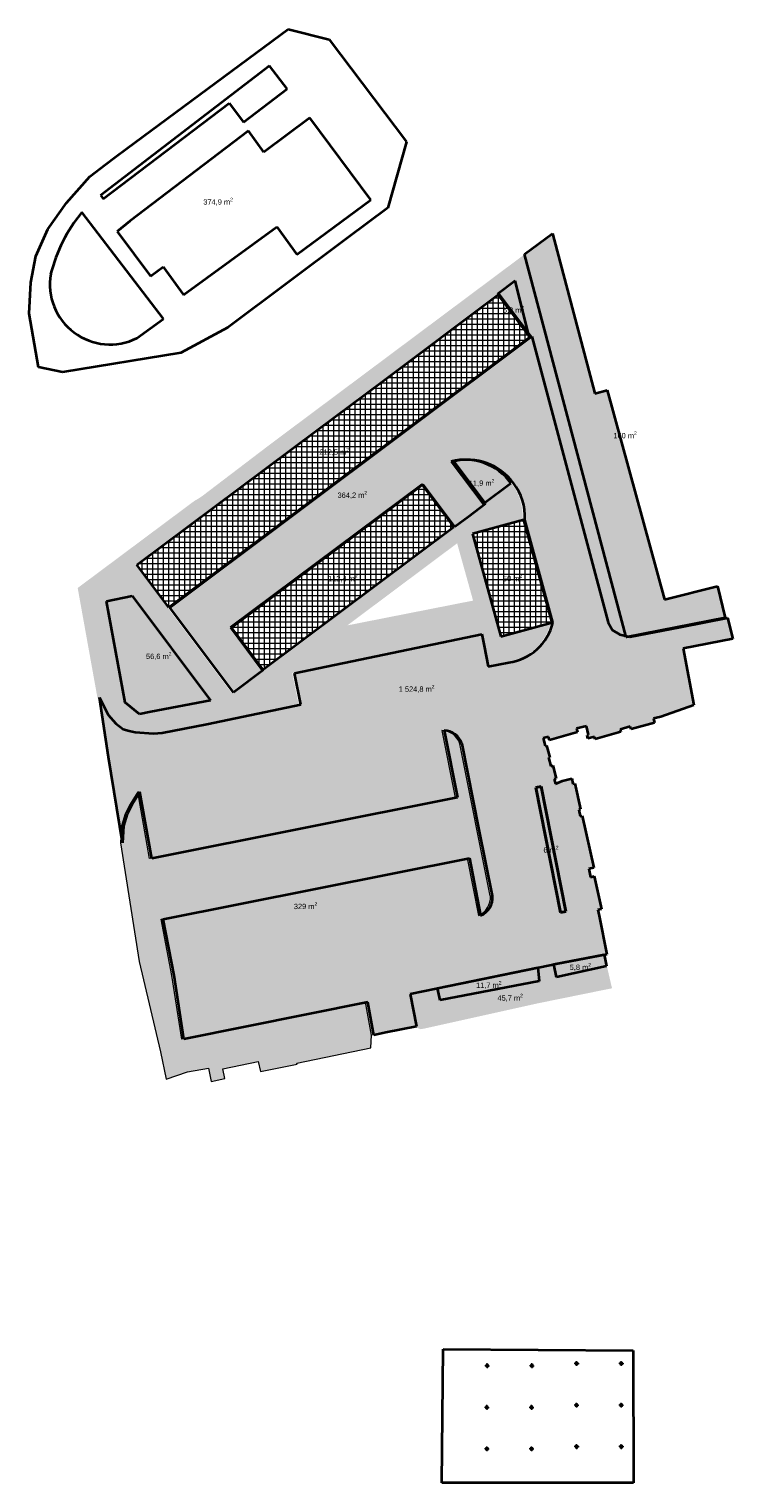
# Model space of a CAD drawing. Header units: metres. Extents: x -320 to 5572509, y -47 to 5960263.
# Tile 10 of 59: x 5571692 to 5571759, y 5960044 to 5960181. Entities that reach past the tile are written whole.
import ezdxf

# ---------------------------------------------------------------- set-up
doc = ezdxf.new("R2010")
doc.units = ezdxf.units.M
doc.header["$MEASUREMENT"] = 0
doc.layers.add('Nowe_430-K Słupy', color=7, linetype='Continuous')
doc.layers.add('Nowe_810-G Ogólne', color=7, linetype='Continuous')
doc.styles.add('GENERATED_STYLE_1', font='arial.ttf')
pattern_1 = [(0, (5572434.6074, 5960128.98037), (0, 0.5), []), (90, (5572434.6074, 5960128.98037), (-0.5, 0), [])]

# ---------------------------------------------------------------- blocks, each defined once
blk = doc.blocks.new('Wypełnienie_6', base_point=(5572434.61, 5960129.98))
at = {"layer": 'Nowe_810-G Ogólne', "linetype": 'Continuous', "lineweight": 18, "true_color": 0x929292}
h = blk.add_hatch(dxfattribs=at)
h.set_pattern_fill('SIATKA_25X25', color=252, style=0, pattern_type=2)
h.set_pattern_definition(pattern_1)
h.paths.add_polyline_path([(5571739.63, 5960151.83), (5571705.62, 5960126.34), (5571702.61, 5960130.36), (5571719.56, 5960143.03), (5571725.69, 5960147.61), (5571736.64, 5960155.82)])
at = {"layer": 'Nowe_810-G Ogólne', "color": 18, "lineweight": 35, "true_color": 0x030303}
for p, q in [((5571725.69, 5960147.61), (5571736.64, 5960155.82)), ((5571736.64, 5960155.82), (5571739.63, 5960151.83)), ((5571739.63, 5960151.83), (5571705.62, 5960126.34)), ((5571719.56, 5960143.03), (5571725.69, 5960147.61)), ((5571702.61, 5960130.36), (5571719.56, 5960143.03)), ((5571705.62, 5960126.34), (5571702.61, 5960130.36))]:
    blk.add_line(p, q, dxfattribs=at)
at = {"layer": 'Nowe_810-G Ogólne', "color": 7, "lineweight": 5, "insert": (5571719.76, 5960140.56), "char_height": 0.5, "attachment_point": 7, "style": 'GENERATED_STYLE_1'}
blk.add_mtext('\\A1;{\\pql;\\fArial|b0|i0|c238|p38;212,5 m\\fArial|b0|i0|c238|p38;\\A1{\\H.66x;\\S2^  ;}}', dxfattribs=at)
blk = doc.blocks.new('Wypełnienie_7', base_point=(5572434.61, 5960129.98))
at = {"layer": 'Nowe_810-G Ogólne', "linetype": 'Continuous', "lineweight": 18, "true_color": 0xaaaaaa}
h = blk.add_hatch(dxfattribs=at)
h.set_pattern_fill('HLNHER', color=253, style=0, pattern_type=2)
h.set_pattern_definition([(0, (5571728.86263, 5960118.78482), (0.4, 0.4), [1.2, -0.4]), (90, (5571729.26263, 5960118.78482), (0.4, 0.4), [1.2, -0.4])])
h.paths.add_polyline_path([(5571699.91, 5960116.24), (5571700.62, 5960115.44), (5571701.33, 5960114.9), (5571701.87, 5960114.75), (5571702.44, 5960114.61), (5571704.17, 5960114.48), (5571704.97, 5960114.54), (5571709.19, 5960115.38), (5571718.02, 5960117.22), (5571717.41, 5960120.16), (5571735.04, 5960123.84), (5571735.25, 5960122.75), (5571735.63, 5960120.8), (5571737.56, 5960121.18, 0.308603), (5571741.73, 5960124.94), (5571741.71, 5960124.94), (5571739.07, 5960134.59, 0.184142), (5571738.01, 5960138.04, 0.30603), (5571732.39, 5960140.08), (5571735.38, 5960136.08), (5571733.78, 5960134.88), (5571732.5, 5960133.92), (5571729.51, 5960137.92), (5571711.49, 5960124.44), (5571714.48, 5960120.44), (5571711.69, 5960118.35), (5571705.71, 5960126.34), (5571739.71, 5960151.83), (5571739.72, 5960151.82), (5571743.33, 5960138.33), (5571746.91, 5960124.93), (5571747.33, 5960124.22), (5571748.02, 5960123.8), (5571748.95, 5960123.57), (5571753.69, 5960124.5), (5571758.14, 5960125.38), (5571758.63, 5960123.38), (5571753.96, 5960122.49), (5571754.95, 5960117.16), (5571751.85, 5960116.07), (5571751.16, 5960115.89), (5571751.26, 5960115.5), (5571749.06, 5960114.91), (5571748.99, 5960115.15), (5571748.03, 5960114.87), (5571748.1, 5960114.64), (5571745.68, 5960113.95), (5571745.62, 5960114.18), (5571744.99, 5960114.02), (5571744.92, 5960114.35), (5571745.05, 5960114.38), (5571744.87, 5960115.18), (5571743.92, 5960114.95), (5571744.02, 5960114.62), (5571741.4, 5960113.85), (5571741.31, 5960114.18), (5571740.8, 5960114.04), (5571740.99, 5960113.34), (5571741.12, 5960113.37), (5571741.41, 5960112.25), (5571741.29, 5960112.22), (5571741.52, 5960111.41), (5571741.7, 5960111.47), (5571742.03, 5960110.26), (5571741.84, 5960110.2), (5571741.95, 5960109.77), (5571742.6, 5960110.04), (5571743.49, 5960110.27), (5571743.6, 5960109.75), (5571743.78, 5960109.79), (5571744.31, 5960107.36), (5571744.14, 5960107.32), (5571744.28, 5960106.72), (5571744.45, 5960106.75), (5571745.55, 5960101.86), (5571745.08, 5960101.76), (5571745.25, 5960100.99), (5571745.58, 5960101.07), (5571746.27, 5960097.97), (5571745.94, 5960097.9), (5571746.07, 5960097.33), (5571746.77, 5960093.7), (5571742.02, 5960092.8), (5571740.53, 5960092.47), (5571728.28, 5960089.97), (5571728.88, 5960086.92), (5571726.02, 5960086.38), (5571724.87, 5960086.12), (5571724.31, 5960089.21), (5571707.03, 5960085.74), (5571706.11, 5960091.72), (5571705.09, 5960097.03), (5571733.86, 5960102.78), (5571734.92, 5960097.38, 0.32921), (5571736.03, 5960099.21), (5571734.79, 5960105.42), (5571734.79, 5960105.42), (5571733.17, 5960113.52, 0.326644), (5571731.49, 5960114.76), (5571732.75, 5960108.47), (5571704.01, 5960102.73), (5571702.89, 5960109.02), (5571702.16, 5960107.85), (5571701.69, 5960106.94), (5571701.36, 5960105.8), (5571701.25, 5960104.22), (5571699.94, 5960112.28), (5571699.09, 5960117.89)])
h.paths.add_polyline_path([(5571740.11, 5960109.4), (5571740.6, 5960109.5), (5571742.92, 5960097.74), (5571742.42, 5960097.65)], flags=0)
at = {"layer": 'Nowe_810-G Ogólne', "color": 18, "lineweight": 35, "true_color": 0x030303}
for p, q in [((5571705.71, 5960126.34), (5571739.71, 5960151.83)), ((5571739.71, 5960151.83), (5571739.72, 5960151.82)), ((5571739.72, 5960151.82), (5571743.33, 5960138.33)), ((5571732.39, 5960140.08), (5571735.38, 5960136.08)), ((5571729.51, 5960137.92), (5571711.49, 5960124.44)), ((5571732.5, 5960133.92), (5571729.51, 5960137.92)), ((5571743.33, 5960138.33), (5571746.91, 5960124.93)), ((5571735.38, 5960136.08), (5571733.78, 5960134.88)), ((5571733.78, 5960134.88), (5571732.5, 5960133.92)), ((5571741.71, 5960124.94), (5571739.07, 5960134.59)), ((5571711.69, 5960118.35), (5571705.71, 5960126.34)), ((5571711.49, 5960124.44), (5571714.48, 5960120.44)), ((5571741.73, 5960124.94), (5571741.71, 5960124.94)), ((5571746.91, 5960124.93), (5571747.33, 5960124.22)), ((5571747.33, 5960124.22), (5571748.02, 5960123.8)), ((5571748.95, 5960123.57), (5571753.69, 5960124.5)), ((5571753.69, 5960124.5), (5571758.14, 5960125.38)), ((5571758.14, 5960125.38), (5571758.63, 5960123.38)), ((5571717.41, 5960120.16), (5571735.04, 5960123.84)), ((5571735.04, 5960123.84), (5571735.25, 5960122.75)), ((5571748.02, 5960123.8), (5571748.95, 5960123.57)), ((5571758.63, 5960123.38), (5571753.96, 5960122.49)), ((5571735.25, 5960122.75), (5571735.63, 5960120.8)), ((5571753.96, 5960122.49), (5571754.95, 5960117.16)), ((5571714.48, 5960120.44), (5571711.69, 5960118.35)), ((5571718.02, 5960117.22), (5571717.41, 5960120.16)), ((5571735.63, 5960120.8), (5571737.56, 5960121.18)), ((5571699.09, 5960117.89), (5571699.91, 5960116.24)), ((5571699.94, 5960112.28), (5571699.09, 5960117.89)), ((5571699.91, 5960116.24), (5571700.62, 5960115.44)), ((5571709.19, 5960115.38), (5571718.02, 5960117.22)), ((5571751.85, 5960116.07), (5571751.16, 5960115.89)), ((5571754.95, 5960117.16), (5571751.85, 5960116.07)), ((5571700.62, 5960115.44), (5571701.33, 5960114.9)), ((5571701.33, 5960114.9), (5571701.87, 5960114.75)), ((5571701.87, 5960114.75), (5571702.44, 5960114.61)), ((5571704.97, 5960114.54), (5571709.19, 5960115.38)), ((5571731.49, 5960114.76), (5571732.75, 5960108.47)), ((5571744.02, 5960114.62), (5571741.4, 5960113.85)), ((5571744.87, 5960115.18), (5571743.92, 5960114.95)), ((5571743.92, 5960114.95), (5571744.02, 5960114.62)), ((5571745.05, 5960114.38), (5571744.87, 5960115.18)), ((5571748.1, 5960114.64), (5571745.68, 5960113.95)), ((5571748.99, 5960115.15), (5571748.03, 5960114.87)), ((5571748.03, 5960114.87), (5571748.1, 5960114.64)), ((5571749.06, 5960114.91), (5571748.99, 5960115.15)), ((5571751.26, 5960115.5), (5571749.06, 5960114.91)), ((5571751.16, 5960115.89), (5571751.26, 5960115.5)), ((5571702.44, 5960114.61), (5571704.17, 5960114.48)), ((5571704.17, 5960114.48), (5571704.97, 5960114.54)), ((5571734.79, 5960105.42), (5571733.17, 5960113.52)), ((5571741.31, 5960114.18), (5571740.8, 5960114.04)), ((5571740.8, 5960114.04), (5571740.99, 5960113.34)), ((5571740.99, 5960113.34), (5571741.12, 5960113.37)), ((5571741.12, 5960113.37), (5571741.41, 5960112.25)), ((5571741.4, 5960113.85), (5571741.31, 5960114.18)), ((5571744.92, 5960114.35), (5571745.05, 5960114.38)), ((5571744.99, 5960114.02), (5571744.92, 5960114.35)), ((5571745.62, 5960114.18), (5571744.99, 5960114.02)), ((5571745.68, 5960113.95), (5571745.62, 5960114.18)), ((5571701.25, 5960104.22), (5571699.94, 5960112.28)), ((5571741.41, 5960112.25), (5571741.29, 5960112.22)), ((5571741.29, 5960112.22), (5571741.52, 5960111.41)), ((5571741.52, 5960111.41), (5571741.7, 5960111.47)), ((5571741.7, 5960111.47), (5571742.03, 5960110.26)), ((5571740.11, 5960109.4), (5571740.6, 5960109.5)), ((5571742.42, 5960097.65), (5571740.11, 5960109.4)), ((5571740.6, 5960109.5), (5571742.92, 5960097.74)), ((5571742.03, 5960110.26), (5571741.84, 5960110.2)), ((5571741.84, 5960110.2), (5571741.95, 5960109.77)), ((5571741.95, 5960109.77), (5571742.6, 5960110.04)), ((5571742.6, 5960110.04), (5571743.49, 5960110.27)), ((5571743.49, 5960110.27), (5571743.6, 5960109.75)), ((5571743.6, 5960109.75), (5571743.78, 5960109.79)), ((5571743.78, 5960109.79), (5571744.31, 5960107.36)), ((5571702.16, 5960107.85), (5571701.69, 5960106.94)), ((5571702.89, 5960109.02), (5571702.16, 5960107.85)), ((5571704.01, 5960102.73), (5571702.89, 5960109.02)), ((5571732.75, 5960108.47), (5571704.01, 5960102.73)), ((5571701.69, 5960106.94), (5571701.36, 5960105.8)), ((5571744.31, 5960107.36), (5571744.14, 5960107.32)), ((5571744.14, 5960107.32), (5571744.28, 5960106.72)), ((5571744.28, 5960106.72), (5571744.45, 5960106.75)), ((5571744.45, 5960106.75), (5571745.55, 5960101.86)), ((5571701.36, 5960105.8), (5571701.25, 5960104.22)), ((5571734.79, 5960105.42), (5571734.79, 5960105.42)), ((5571736.03, 5960099.21), (5571734.79, 5960105.42)), ((5571705.09, 5960097.03), (5571733.86, 5960102.78)), ((5571733.86, 5960102.78), (5571734.92, 5960097.38)), ((5571745.55, 5960101.86), (5571745.08, 5960101.76)), ((5571745.08, 5960101.76), (5571745.25, 5960100.99)), ((5571745.25, 5960100.99), (5571745.58, 5960101.07)), ((5571745.58, 5960101.07), (5571746.27, 5960097.97)), ((5571706.11, 5960091.72), (5571705.09, 5960097.03)), ((5571742.92, 5960097.74), (5571742.42, 5960097.65)), ((5571746.27, 5960097.97), (5571745.94, 5960097.9)), ((5571745.94, 5960097.9), (5571746.07, 5960097.33)), ((5571746.07, 5960097.33), (5571746.77, 5960093.7)), ((5571742.02, 5960092.8), (5571740.53, 5960092.47)), ((5571746.77, 5960093.7), (5571742.02, 5960092.8)), ((5571707.03, 5960085.74), (5571706.11, 5960091.72)), ((5571740.53, 5960092.47), (5571728.28, 5960089.97)), ((5571724.31, 5960089.21), (5571707.03, 5960085.74)), ((5571724.87, 5960086.12), (5571724.31, 5960089.21)), ((5571728.28, 5960089.97), (5571728.88, 5960086.92)), ((5571726.02, 5960086.38), (5571724.87, 5960086.12)), ((5571728.88, 5960086.92), (5571726.02, 5960086.38))]:
    blk.add_line(p, q, dxfattribs=at)
for centre, radius, start, end in [((5571733.68, 5960134.9), 5.34, 35.9837, 104.0464), ((5571734.01, 5960134.92), 5.07, 356.2635, 37.9982), ((5571736.88, 5960126.11), 4.98, 277.8449, 346.4465), ((5571731.48, 5960112.99), 1.77, 17.5701, 89.9274), ((5571734.23, 5960099.05), 1.81, 292.2764, 5.1646)]:
    blk.add_arc(centre, radius, start, end, dxfattribs=at)
at = {"layer": 'Nowe_810-G Ogólne', "color": 7, "lineweight": 5, "insert": (5571727.22, 5960118.27), "char_height": 0.5, "attachment_point": 7, "style": 'GENERATED_STYLE_1'}
blk.add_mtext('\\A1;{\\pql;\\fArial|b0|i0|c238|p38;1\xa0524,8 m\\fArial|b0|i0|c238|p38;\\A1{\\H.66x;\\S2^  ;}}', dxfattribs=at)
blk = doc.blocks.new('Wypełnienie_8', base_point=(5572434.61, 5960129.98))
at = {"layer": 'Nowe_810-G Ogólne', "linetype": 'Continuous', "lineweight": 0, "true_color": 0x233708}
blk.add_hatch(color=78, dxfattribs=at).paths.add_polyline_path([(5571739.05, 5960159.58), (5571741.67, 5960161.53), (5571745.67, 5960146.46), (5571746.83, 5960146.78), (5571752.2, 5960127.09), (5571757.19, 5960128.36), (5571757.91, 5960125.38), (5571748.64, 5960123.55), (5571748.59, 5960123.56)])
at = {"layer": 'Nowe_810-G Ogólne', "color": 18, "lineweight": 35, "true_color": 0x030303}
for p, q in [((5571739.05, 5960159.58), (5571741.67, 5960161.53)), ((5571741.67, 5960161.53), (5571745.67, 5960146.46)), ((5571748.59, 5960123.56), (5571739.05, 5960159.58)), ((5571745.67, 5960146.46), (5571746.83, 5960146.78)), ((5571746.83, 5960146.78), (5571752.2, 5960127.09)), ((5571752.2, 5960127.09), (5571757.19, 5960128.36)), ((5571757.19, 5960128.36), (5571757.91, 5960125.38)), ((5571757.91, 5960125.38), (5571748.64, 5960123.55)), ((5571748.64, 5960123.55), (5571748.59, 5960123.56))]:
    blk.add_line(p, q, dxfattribs=at)
at = {"layer": 'Nowe_810-G Ogólne', "color": 7, "lineweight": 5, "insert": (5571747.4, 5960142.11), "char_height": 0.5, "attachment_point": 7, "style": 'GENERATED_STYLE_1'}
blk.add_mtext('\\A1;{\\pql;\\fArial|b0|i0|c238|p38;160 m\\fArial|b0|i0|c238|p38;\\A1{\\H.66x;\\S2^  ;}}', dxfattribs=at)
blk = doc.blocks.new('Wypełnienie_28', base_point=(5572434.61, 5960129.98))
at = {"layer": 'Nowe_810-G Ogólne', "linetype": 'Continuous', "lineweight": 0, "true_color": 0x5b5b5b}
blk.add_hatch(color=251, dxfattribs=at).paths.add_polyline_path([(5571730.89, 5960090.54), (5571728.07, 5960089.97), (5571728.68, 5960086.92), (5571729.27, 5960086.68), (5571729.62, 5960086.74), (5571740.28, 5960089.11), (5571747.27, 5960090.53), (5571746.79, 5960092.61), (5571742.08, 5960091.56), (5571741.82, 5960092.8), (5571740.33, 5960092.47), (5571740.46, 5960091.2), (5571731.15, 5960089.4)])
at = {"layer": 'Nowe_810-G Ogólne', "color": 7, "lineweight": 5, "insert": (5571736.5, 5960089.22), "char_height": 0.5, "attachment_point": 7, "style": 'GENERATED_STYLE_1'}
blk.add_mtext('\\A1;{\\pql;\\fArial|b0|i0|c238|p38;45,7 m\\fArial|b0|i0|c238|p38;\\A1{\\H.66x;\\S2^  ;}}', dxfattribs=at)
blk = doc.blocks.new('Wypełnienie_29', base_point=(5572434.61, 5960129.98))
at = {"layer": 'Nowe_810-G Ogólne', "linetype": 'Continuous', "lineweight": 18, "true_color": 0x929292}
h = blk.add_hatch(dxfattribs=at)
h.set_pattern_fill('SIATKA_25X25', color=252, style=0, pattern_type=2)
h.set_pattern_definition(pattern_1)
h.paths.add_polyline_path([(5571729.42, 5960137.92), (5571711.4, 5960124.45), (5571714.39, 5960120.45), (5571732.41, 5960133.92)])
at = {"layer": 'Nowe_810-G Ogólne', "color": 18, "lineweight": 35, "true_color": 0x030303}
for p, q in [((5571729.42, 5960137.92), (5571711.4, 5960124.45)), ((5571732.41, 5960133.92), (5571729.42, 5960137.92)), ((5571714.39, 5960120.45), (5571732.41, 5960133.92)), ((5571711.4, 5960124.45), (5571714.39, 5960120.45))]:
    blk.add_line(p, q, dxfattribs=at)
at = {"layer": 'Nowe_810-G Ogólne', "color": 7, "lineweight": 5, "insert": (5571720.57, 5960128.66), "char_height": 0.5, "attachment_point": 7, "style": 'GENERATED_STYLE_1'}
blk.add_mtext('\\A1;{\\pql;\\fArial|b0|i0|c238|p38;112,4 m\\fArial|b0|i0|c238|p38;\\A1{\\H.66x;\\S2^  ;}}', dxfattribs=at)
blk = doc.blocks.new('Wypełnienie_30', base_point=(5572434.61, 5960129.98))
at = {"layer": 'Nowe_810-G Ogólne', "linetype": 'Continuous', "lineweight": 18, "true_color": 0x929292}
h = blk.add_hatch(dxfattribs=at)
h.set_pattern_fill('SIATKA_25X25', color=252, style=0, pattern_type=2)
h.set_pattern_definition(pattern_1)
h.paths.add_polyline_path([(5571734.16, 5960133.26), (5571736.82, 5960123.62), (5571741.64, 5960124.94), (5571738.98, 5960134.59)])
at = {"layer": 'Nowe_810-G Ogólne', "color": 18, "lineweight": 35, "true_color": 0x030303}
for p, q in [((5571738.98, 5960134.59), (5571734.16, 5960133.26)), ((5571741.64, 5960124.94), (5571738.98, 5960134.59)), ((5571734.16, 5960133.26), (5571736.82, 5960123.62)), ((5571736.82, 5960123.62), (5571741.64, 5960124.94))]:
    blk.add_line(p, q, dxfattribs=at)
at = {"layer": 'Nowe_810-G Ogólne', "color": 7, "lineweight": 5, "insert": (5571737.02, 5960128.67), "char_height": 0.5, "attachment_point": 7, "style": 'GENERATED_STYLE_1'}
blk.add_mtext('\\A1;{\\pql;\\fArial|b0|i0|c238|p38;50 m\\fArial|b0|i0|c238|p38;\\A1{\\H.66x;\\S2^  ;}}', dxfattribs=at)
blk = doc.blocks.new('Wypełnienie_35', base_point=(5572434.61, 5960129.98))
at = {"layer": 'Nowe_810-G Ogólne', "linetype": 'Continuous', "lineweight": 0, "true_color": 0x233708}
blk.add_hatch(color=78, dxfattribs=at).paths.add_polyline_path([(5571731.12, 5960089.4), (5571730.86, 5960090.54), (5571740.3, 5960092.47), (5571740.43, 5960091.2)])
at = {"layer": 'Nowe_810-G Ogólne', "color": 18, "lineweight": 35, "true_color": 0x030303}
for p, q in [((5571730.86, 5960090.54), (5571740.3, 5960092.47)), ((5571740.3, 5960092.47), (5571740.43, 5960091.2)), ((5571731.12, 5960089.4), (5571730.86, 5960090.54)), ((5571740.43, 5960091.2), (5571731.12, 5960089.4))]:
    blk.add_line(p, q, dxfattribs=at)
at = {"layer": 'Nowe_810-G Ogólne', "color": 7, "lineweight": 5, "insert": (5571734.49, 5960090.42), "char_height": 0.5, "attachment_point": 7, "style": 'GENERATED_STYLE_1'}
blk.add_mtext('\\A1;{\\pql;\\fArial|b0|i0|c238|p38;11,7 m\\fArial|b0|i0|c238|p38;\\A1{\\H.66x;\\S2^  ;}}', dxfattribs=at)
blk = doc.blocks.new('Wypełnienie_36', base_point=(5572434.61, 5960129.98))
at = {"layer": 'Nowe_810-G Ogólne', "linetype": 'Continuous', "lineweight": 0, "true_color": 0x233708}
blk.add_hatch(color=78, dxfattribs=at).paths.add_polyline_path([(5571702.16, 5960127.44), (5571709.52, 5960117.59), (5571703.92, 5960116.53), (5571702.86, 5960116.3), (5571701.5, 5960117.41), (5571699.74, 5960126.95)])
at = {"layer": 'Nowe_810-G Ogólne', "color": 18, "lineweight": 35, "true_color": 0x030303}
for p, q in [((5571699.74, 5960126.95), (5571702.16, 5960127.44)), ((5571701.5, 5960117.41), (5571699.74, 5960126.95)), ((5571702.16, 5960127.44), (5571709.52, 5960117.59)), ((5571702.86, 5960116.3), (5571701.5, 5960117.41)), ((5571709.52, 5960117.59), (5571703.92, 5960116.53)), ((5571703.92, 5960116.53), (5571702.86, 5960116.3))]:
    blk.add_line(p, q, dxfattribs=at)
at = {"layer": 'Nowe_810-G Ogólne', "color": 7, "lineweight": 5, "insert": (5571703.46, 5960121.35), "char_height": 0.5, "attachment_point": 7, "style": 'GENERATED_STYLE_1'}
blk.add_mtext('\\A1;{\\pql;\\fArial|b0|i0|c238|p38;56,6 m\\fArial|b0|i0|c238|p38;\\A1{\\H.66x;\\S2^  ;}}', dxfattribs=at)
blk = doc.blocks.new('Wypełnienie_37', base_point=(5572434.61, 5960129.98))
at = {"layer": 'Nowe_810-G Ogólne', "linetype": 'Continuous', "lineweight": 0, "true_color": 0x233708}
blk.add_hatch(color=78, dxfattribs=at).paths.add_polyline_path([(5571746.53, 5960093.7), (5571746.76, 5960092.61), (5571742.05, 5960091.56), (5571741.79, 5960092.8)])
at = {"layer": 'Nowe_810-G Ogólne', "color": 18, "lineweight": 35, "true_color": 0x030303}
for p, q in [((5571741.79, 5960092.8), (5571746.53, 5960093.7)), ((5571742.05, 5960091.56), (5571741.79, 5960092.8)), ((5571746.53, 5960093.7), (5571746.76, 5960092.61)), ((5571746.76, 5960092.61), (5571742.05, 5960091.56))]:
    blk.add_line(p, q, dxfattribs=at)
at = {"layer": 'Nowe_810-G Ogólne', "color": 7, "lineweight": 5, "insert": (5571743.29, 5960092.11), "char_height": 0.5, "attachment_point": 7, "style": 'GENERATED_STYLE_1'}
blk.add_mtext('\\A1;{\\pql;\\fArial|b0|i0|c238|p38;5,8 m\\fArial|b0|i0|c238|p38;\\A1{\\H.66x;\\S2^  ;}}', dxfattribs=at)
blk = doc.blocks.new('Wypełnienie_38', base_point=(5572434.61, 5960129.98))
at = {"layer": 'Nowe_810-G Ogólne', "linetype": 'Continuous', "lineweight": 0, "true_color": 0x233708}
blk.add_hatch(color=78, dxfattribs=at).paths.add_polyline_path([(5571736.5, 5960155.81), (5571739.48, 5960151.82), (5571738.16, 5960157.05)])
at = {"layer": 'Nowe_810-G Ogólne', "color": 18, "lineweight": 35, "true_color": 0x030303}
for p, q in [((5571738.16, 5960157.05), (5571736.5, 5960155.81)), ((5571739.48, 5960151.82), (5571738.16, 5960157.05)), ((5571736.5, 5960155.81), (5571739.48, 5960151.82))]:
    blk.add_line(p, q, dxfattribs=at)
at = {"layer": 'Nowe_810-G Ogólne', "color": 7, "lineweight": 5, "insert": (5571737.01, 5960153.91), "char_height": 0.5, "attachment_point": 7, "style": 'GENERATED_STYLE_1'}
blk.add_mtext('\\A1;{\\pql;\\fArial|b0|i0|c238|p38;5,2 m\\fArial|b0|i0|c238|p38;\\A1{\\H.66x;\\S2^  ;}}', dxfattribs=at)
blk = doc.blocks.new('Wypełnienie_39', base_point=(5572434.61, 5960129.98))
at = {"layer": 'Nowe_810-G Ogólne', "linetype": 'Continuous', "lineweight": 0, "true_color": 0x233708}
blk.add_hatch(color=78, dxfattribs=at).paths.add_polyline_path([(5571732.15, 5960140.08), (5571735.15, 5960136.08), (5571737.77, 5960138.04, 0.30603)])
at = {"layer": 'Nowe_810-G Ogólne', "color": 18, "lineweight": 35, "true_color": 0x030303}
for p, q in [((5571732.15, 5960140.08), (5571735.15, 5960136.08)), ((5571735.15, 5960136.08), (5571737.77, 5960138.04))]:
    blk.add_line(p, q, dxfattribs=at)
blk.add_arc((5571733.45, 5960134.9), 5.34, 36.0053, 104.068, dxfattribs=at)
at = {"layer": 'Nowe_810-G Ogólne', "color": 7, "lineweight": 5, "insert": (5571733.81, 5960137.64), "char_height": 0.5, "attachment_point": 7, "style": 'GENERATED_STYLE_1'}
blk.add_mtext('\\A1;{\\pql;\\fArial|b0|i0|c238|p38;11,9 m\\fArial|b0|i0|c238|p38;\\A1{\\H.66x;\\S2^  ;}}', dxfattribs=at)
blk = doc.blocks.new('Wypełnienie_40', base_point=(5572434.61, 5960129.98))
at = {"layer": 'Nowe_810-G Ogólne', "linetype": 'Continuous', "lineweight": 0, "true_color": 0x233708}
blk.add_hatch(color=78, dxfattribs=at).paths.add_polyline_path([(5571742.92, 5960097.74), (5571740.6, 5960109.5), (5571740.11, 5960109.4), (5571742.42, 5960097.65)])
at = {"layer": 'Nowe_810-G Ogólne', "color": 18, "lineweight": 35, "true_color": 0x030303}
for p, q in [((5571740.6, 5960109.5), (5571740.11, 5960109.4)), ((5571740.11, 5960109.4), (5571742.42, 5960097.65)), ((5571742.92, 5960097.74), (5571740.6, 5960109.5)), ((5571742.42, 5960097.65), (5571742.92, 5960097.74))]:
    blk.add_line(p, q, dxfattribs=at)
at = {"layer": 'Nowe_810-G Ogólne', "color": 7, "lineweight": 5, "insert": (5571740.82, 5960103.14), "char_height": 0.5, "attachment_point": 7, "style": 'GENERATED_STYLE_1'}
blk.add_mtext('\\A1;{\\pql;\\fArial|b0|i0|c238|p38;6 m\\fArial|b0|i0|c238|p38;\\A1{\\H.66x;\\S2^  ;}}', dxfattribs=at)
blk = doc.blocks.new('Wypełnienie_149', base_point=(5572434.61, 5960129.98))
at = {"layer": 'Nowe_810-G Ogólne', "color": 18, "lineweight": 35, "true_color": 0x030303}
for p, q in [((5571701.65, 5960169.51), (5571716.82, 5960180.74)), ((5571716.82, 5960180.74), (5571720.68, 5960179.75)), ((5571720.68, 5960179.75), (5571727.96, 5960170.14)), ((5571715.07, 5960177.28), (5571699.2, 5960165.09)), ((5571716.73, 5960175.12), (5571715.07, 5960177.28)), ((5571712.62, 5960172), (5571716.73, 5960175.12)), ((5571699.45, 5960164.77), (5571711.28, 5960173.76)), ((5571711.28, 5960173.76), (5571712.62, 5960172)), ((5571718.86, 5960172.41), (5571714.53, 5960169.18)), ((5571724.61, 5960164.68), (5571718.86, 5960172.41)), ((5571713.09, 5960171.16), (5571701.94, 5960162.68)), ((5571714.53, 5960169.18), (5571713.09, 5960171.16)), ((5571700.56, 5960168.7), (5571701.65, 5960169.51)), ((5571727.96, 5960170.14), (5571726.2, 5960163.92)), ((5571698.17, 5960166.87), (5571699.65, 5960168.01)), ((5571699.65, 5960168.01), (5571700.56, 5960168.7)), ((5571695.98, 5960164.39), (5571698.17, 5960166.87)), ((5571694.23, 5960161.92), (5571695.98, 5960164.39)), ((5571699.2, 5960165.09), (5571699.21, 5960165.09)), ((5571699.21, 5960165.09), (5571699.45, 5960164.77)), ((5571717.65, 5960159.54), (5571724.61, 5960164.68)), ((5571726.2, 5960163.92), (5571722.38, 5960161.07)), ((5571705.11, 5960153.49), (5571697.43, 5960163.52)), ((5571701.94, 5960162.68), (5571700.75, 5960161.69)), ((5571693.09, 5960159.38), (5571694.23, 5960161.92)), ((5571700.75, 5960161.69), (5571703.87, 5960157.49)), ((5571707, 5960155.75), (5571715.75, 5960162.14)), ((5571715.75, 5960162.14), (5571717.65, 5960159.54)), ((5571722.38, 5960161.07), (5571711.15, 5960152.68)), ((5571692.64, 5960156.91), (5571693.09, 5960159.38)), ((5571703.87, 5960157.49), (5571705.08, 5960158.38)), ((5571705.08, 5960158.38), (5571707, 5960155.75)), ((5571692.47, 5960153.99), (5571692.64, 5960156.91)), ((5571693.36, 5960148.94), (5571692.47, 5960153.99)), ((5571702.6, 5960151.67), (5571705.11, 5960153.49)), ((5571711.15, 5960152.68), (5571706.74, 5960150.29)), ((5571706.74, 5960150.29), (5571695.6, 5960148.47)), ((5571695.6, 5960148.47), (5571693.36, 5960148.94))]:
    blk.add_line(p, q, dxfattribs=at)
for centre, radius, start, end in [((5571709.19, 5960153.95), 15.16, 140.8895, 165.7055), ((5571700.08, 5960156.74), 5.66, 170.2351, 296.4173)]:
    blk.add_arc(centre, radius, start, end, dxfattribs=at)
at = {"layer": 'Nowe_810-G Ogólne', "color": 7, "lineweight": 5, "insert": (5571708.85, 5960164.09), "char_height": 0.5, "attachment_point": 7, "style": 'GENERATED_STYLE_1'}
blk.add_mtext('\\A1;{\\pql;\\fArial|b0|i0|c238|p38;374,9 m\\fArial|b0|i0|c238|p38;\\A1{\\H.66x;\\S2^  ;}}', dxfattribs=at)
blk = doc.blocks.new('Wypełnienie_150', base_point=(5572434.61, 5960129.98))
at = {"layer": 'Nowe_810-G Ogólne', "linetype": 'Continuous', "lineweight": 0, "true_color": 0x5b5b5b}
blk.add_hatch(color=251, dxfattribs=at).paths.add_polyline_path([(5571701.05, 5960104.22), (5571702.81, 5960093.04), (5571704.83, 5960084.54), (5571705.36, 5960081.97), (5571707.37, 5960082.68), (5571709.33, 5960083.01), (5571709.58, 5960081.76), (5571710.88, 5960082.04), (5571710.69, 5960082.94), (5571714.01, 5960083.65), (5571714.21, 5960082.7), (5571717.66, 5960083.39), (5571717.64, 5960083.49), (5571724.6, 5960084.92), (5571724.67, 5960086.12), (5571724.11, 5960089.21), (5571706.82, 5960085.75), (5571705.9, 5960091.72), (5571704.89, 5960097.04), (5571733.66, 5960102.78), (5571734.71, 5960097.38, 0.32921), (5571735.83, 5960099.21), (5571732.97, 5960113.52, 0.326644), (5571731.28, 5960114.76), (5571732.54, 5960108.47), (5571703.8, 5960102.73), (5571702.68, 5960109.02), (5571701.96, 5960107.85), (5571701.49, 5960106.94), (5571701.15, 5960105.81)])
at = {"layer": 'Nowe_810-G Ogólne', "color": 7, "lineweight": 13}
for p, q in [((5571731.28, 5960114.76), (5571732.54, 5960108.47)), ((5571735.83, 5960099.21), (5571732.97, 5960113.52)), ((5571701.96, 5960107.85), (5571701.49, 5960106.94)), ((5571702.68, 5960109.02), (5571701.96, 5960107.85)), ((5571703.8, 5960102.73), (5571702.68, 5960109.02)), ((5571732.54, 5960108.47), (5571703.8, 5960102.73)), ((5571701.49, 5960106.94), (5571701.15, 5960105.81)), ((5571701.15, 5960105.81), (5571701.05, 5960104.22)), ((5571701.05, 5960104.22), (5571702.81, 5960093.04)), ((5571704.89, 5960097.04), (5571733.66, 5960102.78)), ((5571733.66, 5960102.78), (5571734.71, 5960097.38)), ((5571705.9, 5960091.72), (5571704.89, 5960097.04)), ((5571702.81, 5960093.04), (5571704.83, 5960084.54)), ((5571706.82, 5960085.75), (5571705.9, 5960091.72)), ((5571724.11, 5960089.21), (5571706.82, 5960085.75)), ((5571724.67, 5960086.12), (5571724.11, 5960089.21)), ((5571724.6, 5960084.92), (5571724.67, 5960086.12)), ((5571704.83, 5960084.54), (5571705.36, 5960081.97)), ((5571717.64, 5960083.49), (5571724.6, 5960084.92)), ((5571710.69, 5960082.94), (5571714.01, 5960083.65)), ((5571714.01, 5960083.65), (5571714.21, 5960082.7)), ((5571714.21, 5960082.7), (5571717.66, 5960083.39)), ((5571717.66, 5960083.39), (5571717.64, 5960083.49)), ((5571705.36, 5960081.97), (5571707.37, 5960082.68)), ((5571707.37, 5960082.68), (5571709.33, 5960083.01)), ((5571709.33, 5960083.01), (5571709.58, 5960081.76)), ((5571709.58, 5960081.76), (5571710.88, 5960082.04)), ((5571710.88, 5960082.04), (5571710.69, 5960082.94))]:
    blk.add_line(p, q, dxfattribs=at)
for centre, radius, start, end in [((5571731.28, 5960112.99), 1.77, 17.5701, 89.9274), ((5571734.03, 5960099.05), 1.81, 292.3309, 5.219)]:
    blk.add_arc(centre, radius, start, end, dxfattribs=at)
at = {"layer": 'Nowe_810-G Ogólne', "color": 7, "lineweight": 5, "insert": (5571717.36, 5960097.83), "char_height": 0.5, "attachment_point": 7, "style": 'GENERATED_STYLE_1'}
blk.add_mtext('\\A1;{\\pql;\\fArial|b0|i0|c238|p38;329 m\\fArial|b0|i0|c238|p38;\\A1{\\H.66x;\\S2^  ;}}', dxfattribs=at)
blk = doc.blocks.new('Wypełnienie_151', base_point=(5572434.61, 5960129.98))
at = {"layer": 'Nowe_810-G Ogólne', "linetype": 'Continuous', "lineweight": 0, "true_color": 0x5b5b5b}
h = blk.add_hatch(color=251, dxfattribs=at)
h.paths.add_polyline_path([(5571697.04, 5960128.18), (5571698.89, 5960117.89), (5571699.63, 5960116.41), (5571700.42, 5960115.44), (5571701.29, 5960114.84), (5571702.24, 5960114.61), (5571703.07, 5960114.54), (5571703.9, 5960114.48), (5571704.77, 5960114.54), (5571708.98, 5960115.39), (5571717.81, 5960117.23), (5571717.21, 5960120.17), (5571734.83, 5960123.84), (5571735.43, 5960120.81), (5571737.25, 5960121.17, 0.318488), (5571741.52, 5960124.95), (5571736.7, 5960123.62), (5571734.04, 5960133.26), (5571738.86, 5960134.59, 0.184142), (5571737.8, 5960138.04), (5571711.48, 5960118.36), (5571702.48, 5960130.37), (5571734.7, 5960154.45), (5571738.19, 5960157.04), (5571739.52, 5960151.82), (5571742.13, 5960141.97), (5571742.24, 5960141.62), (5571742.4, 5960141.02), (5571746.7, 5960124.93), (5571747.13, 5960124.22), (5571747.82, 5960123.8), (5571748.61, 5960123.61), (5571739.42, 5960158.31), (5571739.08, 5960159.58), (5571715.27, 5960141.79), (5571715.27, 5960141.79), (5571708.85, 5960136.9, -0.040759), (5571708.03, 5960136.38), (5571705.12, 5960134.21), (5571699.08, 5960129.7)])
h.paths.add_polyline_path([(5571701.53, 5960117.41), (5571699.77, 5960126.96), (5571702.19, 5960127.44), (5571709.52, 5960117.63), (5571702.89, 5960116.3)], flags=0)
h.paths.add_polyline_path([(5571734.21, 5960126.99), (5571722.39, 5960124.66), (5571732.71, 5960132.38)], flags=0)
at = {"layer": 'Nowe_810-G Ogólne', "color": 7, "lineweight": 5, "insert": (5571721.47, 5960136.51), "char_height": 0.5, "attachment_point": 7, "style": 'GENERATED_STYLE_1'}
blk.add_mtext('\\A1;{\\pql;\\fArial|b0|i0|c238|p38;364,2 m\\fArial|b0|i0|c238|p38;\\A1{\\H.66x;\\S2^  ;}}', dxfattribs=at)
blk = doc.blocks.new('Wypełnienie_152', base_point=(5572434.61, 5960129.98))
at = {"layer": 'Nowe_810-G Ogólne', "color": 18, "lineweight": 35, "true_color": 0x030303}
for p, q in [((5571731.26, 5960044.01), (5571731.4, 5960056.58)), ((5571731.4, 5960056.58), (5571749.27, 5960056.46)), ((5571749.27, 5960056.46), (5571749.3, 5960044.01)), ((5571749.3, 5960044.01), (5571731.26, 5960044.01))]:
    blk.add_line(p, q, dxfattribs=at)
blk = doc.blocks.new('Słup_49', base_point=(5571739.7, 5960047.22))
at = {"layer": 'Nowe_430-K Słupy', "linetype": 'Continuous', "lineweight": 0, "true_color": 0x000000}
blk.add_hatch(color=18, dxfattribs=at).paths.add_polyline_path([(5571739.85, 5960047.22, 1), (5571739.55, 5960047.22, 1)])
at = {"layer": 'Nowe_430-K Słupy', "color": 7, "lineweight": 13}
for p, q in [((5571739.62, 5960047.22), (5571739.47, 5960047.22)), ((5571739.7, 5960047.3), (5571739.7, 5960047.45)), ((5571739.7, 5960047.14), (5571739.7, 5960046.99)), ((5571739.78, 5960047.22), (5571739.93, 5960047.22))]:
    blk.add_line(p, q, dxfattribs=at)
at = {"layer": 'Nowe_430-K Słupy', "color": 7, "lineweight": 13, "flags": 128}
blk.add_lwpolyline([(5571739.85, 5960047.22, 1), (5571739.55, 5960047.22, 1)], format="xyb", close=True, dxfattribs=at)
at = {"layer": 'Nowe_430-K Słupy', "color": 7, "lineweight": 13}
blk.add_point((5571739.7, 5960047.22), dxfattribs=at)
blk = doc.blocks.new('Słup_50', base_point=(5571739.73, 5960055.03))
at = {"layer": 'Nowe_430-K Słupy', "linetype": 'Continuous', "lineweight": 0, "true_color": 0x000000}
blk.add_hatch(color=18, dxfattribs=at).paths.add_polyline_path([(5571739.58, 5960055.03, 1), (5571739.88, 5960055.03, 1)])
at = {"layer": 'Nowe_430-K Słupy', "color": 7, "lineweight": 13}
for p, q in [((5571739.65, 5960055.03), (5571739.5, 5960055.03)), ((5571739.73, 5960055.11), (5571739.73, 5960055.26)), ((5571739.73, 5960054.95), (5571739.73, 5960054.8)), ((5571739.81, 5960055.03), (5571739.96, 5960055.03))]:
    blk.add_line(p, q, dxfattribs=at)
at = {"layer": 'Nowe_430-K Słupy', "color": 7, "lineweight": 13, "flags": 128}
blk.add_lwpolyline([(5571739.58, 5960055.03, 1), (5571739.88, 5960055.03, 1)], format="xyb", close=True, dxfattribs=at)
at = {"layer": 'Nowe_430-K Słupy', "color": 7, "lineweight": 13}
blk.add_point((5571739.73, 5960055.03), dxfattribs=at)
blk = doc.blocks.new('Słup_51', base_point=(5571739.7, 5960051.12))
at = {"layer": 'Nowe_430-K Słupy', "linetype": 'Continuous', "lineweight": 0, "true_color": 0x000000}
blk.add_hatch(color=18, dxfattribs=at).paths.add_polyline_path([(5571739.85, 5960051.12, 1), (5571739.55, 5960051.12, 1)])
at = {"layer": 'Nowe_430-K Słupy', "color": 7, "lineweight": 13}
for p, q in [((5571739.62, 5960051.12), (5571739.47, 5960051.12)), ((5571739.7, 5960051.2), (5571739.7, 5960051.35)), ((5571739.7, 5960051.04), (5571739.7, 5960050.89)), ((5571739.78, 5960051.12), (5571739.93, 5960051.12))]:
    blk.add_line(p, q, dxfattribs=at)
at = {"layer": 'Nowe_430-K Słupy', "color": 7, "lineweight": 13, "flags": 128}
blk.add_lwpolyline([(5571739.85, 5960051.12, 1), (5571739.55, 5960051.12, 1)], format="xyb", close=True, dxfattribs=at)
at = {"layer": 'Nowe_430-K Słupy', "color": 7, "lineweight": 13}
blk.add_point((5571739.7, 5960051.12), dxfattribs=at)
blk = doc.blocks.new('Słup_52', base_point=(5571735.5, 5960047.22))
at = {"layer": 'Nowe_430-K Słupy', "linetype": 'Continuous', "lineweight": 0, "true_color": 0x000000}
blk.add_hatch(color=18, dxfattribs=at).paths.add_polyline_path([(5571735.65, 5960047.22, 1), (5571735.35, 5960047.22, 1)])
at = {"layer": 'Nowe_430-K Słupy', "color": 7, "lineweight": 13}
for p, q in [((5571735.42, 5960047.22), (5571735.27, 5960047.22)), ((5571735.5, 5960047.3), (5571735.5, 5960047.45)), ((5571735.5, 5960047.14), (5571735.5, 5960046.99)), ((5571735.58, 5960047.22), (5571735.73, 5960047.22))]:
    blk.add_line(p, q, dxfattribs=at)
at = {"layer": 'Nowe_430-K Słupy', "color": 7, "lineweight": 13, "flags": 128}
blk.add_lwpolyline([(5571735.65, 5960047.22, 1), (5571735.35, 5960047.22, 1)], format="xyb", close=True, dxfattribs=at)
at = {"layer": 'Nowe_430-K Słupy', "color": 7, "lineweight": 13}
blk.add_point((5571735.5, 5960047.22), dxfattribs=at)
blk = doc.blocks.new('Słup_53', base_point=(5571735.53, 5960055.03))
at = {"layer": 'Nowe_430-K Słupy', "linetype": 'Continuous', "lineweight": 0, "true_color": 0x000000}
blk.add_hatch(color=18, dxfattribs=at).paths.add_polyline_path([(5571735.38, 5960055.03, 1), (5571735.68, 5960055.03, 1)])
at = {"layer": 'Nowe_430-K Słupy', "color": 7, "lineweight": 13}
for p, q in [((5571735.45, 5960055.03), (5571735.3, 5960055.03)), ((5571735.53, 5960055.11), (5571735.53, 5960055.26)), ((5571735.53, 5960054.95), (5571735.53, 5960054.8)), ((5571735.61, 5960055.03), (5571735.76, 5960055.03))]:
    blk.add_line(p, q, dxfattribs=at)
at = {"layer": 'Nowe_430-K Słupy', "color": 7, "lineweight": 13, "flags": 128}
blk.add_lwpolyline([(5571735.38, 5960055.03, 1), (5571735.68, 5960055.03, 1)], format="xyb", close=True, dxfattribs=at)
at = {"layer": 'Nowe_430-K Słupy', "color": 7, "lineweight": 13}
blk.add_point((5571735.53, 5960055.03), dxfattribs=at)
blk = doc.blocks.new('Słup_54', base_point=(5571735.5, 5960051.12))
at = {"layer": 'Nowe_430-K Słupy', "linetype": 'Continuous', "lineweight": 0, "true_color": 0x000000}
blk.add_hatch(color=18, dxfattribs=at).paths.add_polyline_path([(5571735.65, 5960051.12, 1), (5571735.35, 5960051.12, 1)])
at = {"layer": 'Nowe_430-K Słupy', "color": 7, "lineweight": 13}
for p, q in [((5571735.42, 5960051.12), (5571735.27, 5960051.12)), ((5571735.5, 5960051.2), (5571735.5, 5960051.35)), ((5571735.5, 5960051.04), (5571735.5, 5960050.89)), ((5571735.58, 5960051.12), (5571735.73, 5960051.12))]:
    blk.add_line(p, q, dxfattribs=at)
at = {"layer": 'Nowe_430-K Słupy', "color": 7, "lineweight": 13, "flags": 128}
blk.add_lwpolyline([(5571735.65, 5960051.12, 1), (5571735.35, 5960051.12, 1)], format="xyb", close=True, dxfattribs=at)
at = {"layer": 'Nowe_430-K Słupy', "color": 7, "lineweight": 13}
blk.add_point((5571735.5, 5960051.12), dxfattribs=at)
blk = doc.blocks.new('Słup_55', base_point=(5571743.93, 5960047.42))
at = {"layer": 'Nowe_430-K Słupy', "linetype": 'Continuous', "lineweight": 0, "true_color": 0x000000}
blk.add_hatch(color=18, dxfattribs=at).paths.add_polyline_path([(5571744.08, 5960047.42, 1), (5571743.78, 5960047.42, 1)])
at = {"layer": 'Nowe_430-K Słupy', "color": 7, "lineweight": 13}
for p, q in [((5571743.93, 5960047.5), (5571743.93, 5960047.65)), ((5571743.85, 5960047.42), (5571743.7, 5960047.42)), ((5571743.93, 5960047.34), (5571743.93, 5960047.19)), ((5571744.01, 5960047.42), (5571744.16, 5960047.42))]:
    blk.add_line(p, q, dxfattribs=at)
at = {"layer": 'Nowe_430-K Słupy', "color": 7, "lineweight": 13, "flags": 128}
blk.add_lwpolyline([(5571744.08, 5960047.42, 1), (5571743.78, 5960047.42, 1)], format="xyb", close=True, dxfattribs=at)
at = {"layer": 'Nowe_430-K Słupy', "color": 7, "lineweight": 13}
blk.add_point((5571743.93, 5960047.42), dxfattribs=at)
blk = doc.blocks.new('Słup_56', base_point=(5571743.93, 5960055.24))
at = {"layer": 'Nowe_430-K Słupy', "linetype": 'Continuous', "lineweight": 0, "true_color": 0x000000}
blk.add_hatch(color=18, dxfattribs=at).paths.add_polyline_path([(5571743.78, 5960055.24, 1), (5571744.08, 5960055.24, 1)])
at = {"layer": 'Nowe_430-K Słupy', "color": 7, "lineweight": 13}
for p, q in [((5571743.85, 5960055.24), (5571743.7, 5960055.24)), ((5571743.93, 5960055.32), (5571743.93, 5960055.47)), ((5571743.93, 5960055.16), (5571743.93, 5960055.01)), ((5571744.01, 5960055.24), (5571744.16, 5960055.24))]:
    blk.add_line(p, q, dxfattribs=at)
at = {"layer": 'Nowe_430-K Słupy', "color": 7, "lineweight": 13, "flags": 128}
blk.add_lwpolyline([(5571743.78, 5960055.24, 1), (5571744.08, 5960055.24, 1)], format="xyb", close=True, dxfattribs=at)
at = {"layer": 'Nowe_430-K Słupy', "color": 7, "lineweight": 13}
blk.add_point((5571743.93, 5960055.24), dxfattribs=at)
blk = doc.blocks.new('Słup_57', base_point=(5571743.93, 5960051.32))
at = {"layer": 'Nowe_430-K Słupy', "linetype": 'Continuous', "lineweight": 0, "true_color": 0x000000}
blk.add_hatch(color=18, dxfattribs=at).paths.add_polyline_path([(5571744.08, 5960051.32, 1), (5571743.78, 5960051.32, 1)])
at = {"layer": 'Nowe_430-K Słupy', "color": 7, "lineweight": 13}
for p, q in [((5571743.85, 5960051.32), (5571743.7, 5960051.32)), ((5571743.93, 5960051.4), (5571743.93, 5960051.55)), ((5571743.93, 5960051.24), (5571743.93, 5960051.09)), ((5571744.01, 5960051.32), (5571744.16, 5960051.32))]:
    blk.add_line(p, q, dxfattribs=at)
at = {"layer": 'Nowe_430-K Słupy', "color": 7, "lineweight": 13, "flags": 128}
blk.add_lwpolyline([(5571744.08, 5960051.32, 1), (5571743.78, 5960051.32, 1)], format="xyb", close=True, dxfattribs=at)
at = {"layer": 'Nowe_430-K Słupy', "color": 7, "lineweight": 13}
blk.add_point((5571743.93, 5960051.32), dxfattribs=at)
blk = doc.blocks.new('Słup_58', base_point=(5571748.13, 5960047.42))
at = {"layer": 'Nowe_430-K Słupy', "linetype": 'Continuous', "lineweight": 0, "true_color": 0x000000}
blk.add_hatch(color=18, dxfattribs=at).paths.add_polyline_path([(5571748.28, 5960047.42, 1), (5571747.98, 5960047.42, 1)])
at = {"layer": 'Nowe_430-K Słupy', "color": 7, "lineweight": 13}
for p, q in [((5571748.13, 5960047.5), (5571748.13, 5960047.65)), ((5571748.05, 5960047.42), (5571747.9, 5960047.42)), ((5571748.13, 5960047.34), (5571748.13, 5960047.19)), ((5571748.21, 5960047.42), (5571748.36, 5960047.42))]:
    blk.add_line(p, q, dxfattribs=at)
at = {"layer": 'Nowe_430-K Słupy', "color": 7, "lineweight": 13, "flags": 128}
blk.add_lwpolyline([(5571748.28, 5960047.42, 1), (5571747.98, 5960047.42, 1)], format="xyb", close=True, dxfattribs=at)
at = {"layer": 'Nowe_430-K Słupy', "color": 7, "lineweight": 13}
blk.add_point((5571748.13, 5960047.42), dxfattribs=at)
blk = doc.blocks.new('Słup_59', base_point=(5571748.13, 5960055.24))
at = {"layer": 'Nowe_430-K Słupy', "linetype": 'Continuous', "lineweight": 0, "true_color": 0x000000}
blk.add_hatch(color=18, dxfattribs=at).paths.add_polyline_path([(5571747.98, 5960055.24, 1), (5571748.28, 5960055.24, 1)])
at = {"layer": 'Nowe_430-K Słupy', "color": 7, "lineweight": 13}
for p, q in [((5571748.05, 5960055.24), (5571747.9, 5960055.24)), ((5571748.13, 5960055.32), (5571748.13, 5960055.47)), ((5571748.13, 5960055.16), (5571748.13, 5960055.01)), ((5571748.21, 5960055.24), (5571748.36, 5960055.24))]:
    blk.add_line(p, q, dxfattribs=at)
at = {"layer": 'Nowe_430-K Słupy', "color": 7, "lineweight": 13, "flags": 128}
blk.add_lwpolyline([(5571747.98, 5960055.24, 1), (5571748.28, 5960055.24, 1)], format="xyb", close=True, dxfattribs=at)
at = {"layer": 'Nowe_430-K Słupy', "color": 7, "lineweight": 13}
blk.add_point((5571748.13, 5960055.24), dxfattribs=at)
blk = doc.blocks.new('Słup_60', base_point=(5571748.13, 5960051.32))
at = {"layer": 'Nowe_430-K Słupy', "linetype": 'Continuous', "lineweight": 0, "true_color": 0x000000}
blk.add_hatch(color=18, dxfattribs=at).paths.add_polyline_path([(5571748.28, 5960051.32, 1), (5571747.98, 5960051.32, 1)])
at = {"layer": 'Nowe_430-K Słupy', "color": 7, "lineweight": 13}
for p, q in [((5571748.05, 5960051.32), (5571747.9, 5960051.32)), ((5571748.13, 5960051.4), (5571748.13, 5960051.55)), ((5571748.13, 5960051.24), (5571748.13, 5960051.09)), ((5571748.21, 5960051.32), (5571748.36, 5960051.32))]:
    blk.add_line(p, q, dxfattribs=at)
at = {"layer": 'Nowe_430-K Słupy', "color": 7, "lineweight": 13, "flags": 128}
blk.add_lwpolyline([(5571748.28, 5960051.32, 1), (5571747.98, 5960051.32, 1)], format="xyb", close=True, dxfattribs=at)
at = {"layer": 'Nowe_430-K Słupy', "color": 7, "lineweight": 13}
blk.add_point((5571748.13, 5960051.32), dxfattribs=at)

msp = doc.modelspace()

# ---------------------------------------------------------------- block references
at = {"layer": 'Nowe_430-K Słupy', "color": 7, "lineweight": 13}
for name, p in [('Słup_53', (5571735.534, 5960055.034)), ('Słup_50', (5571739.734, 5960055.034)), ('Słup_56', (5571743.935, 5960055.24)), ('Słup_59', (5571748.135, 5960055.24)), ('Słup_54', (5571735.502, 5960051.116)), ('Słup_51', (5571739.702, 5960051.116)), ('Słup_57', (5571743.932, 5960051.322)), ('Słup_60', (5571748.132, 5960051.322)), ('Słup_55', (5571743.934, 5960047.422)), ('Słup_58', (5571748.134, 5960047.422)), ('Słup_52', (5571735.503, 5960047.216)), ('Słup_49', (5571739.703, 5960047.216))]:
    msp.add_blockref(name, p, dxfattribs=at)
at = {"layer": 'Nowe_810-G Ogólne', "color": 251, "lineweight": 18, "true_color": 0x6d6d6d}
msp.add_blockref('Wypełnienie_149', (5572434.607, 5960129.98), dxfattribs=at)
at = {"layer": 'Nowe_810-G Ogólne', "color": 62, "lineweight": 18, "true_color": 0x8edf20}
for name in ['Wypełnienie_8', 'Wypełnienie_38', 'Wypełnienie_39', 'Wypełnienie_36', 'Wypełnienie_40', 'Wypełnienie_37', 'Wypełnienie_35']:
    msp.add_blockref(name, (5572434.607, 5960129.98), dxfattribs=at)
at = {"layer": 'Nowe_810-G Ogólne', "color": 253, "lineweight": 18, "true_color": 0xb6b6b6}
for name in ['Wypełnienie_151', 'Wypełnienie_150', 'Wypełnienie_28', 'Wypełnienie_152']:
    msp.add_blockref(name, (5572434.607, 5960129.98), dxfattribs=at)
at = {"layer": 'Nowe_810-G Ogólne', "color": 252, "lineweight": 18, "true_color": 0x929292}
for name in ['Wypełnienie_6', 'Wypełnienie_29', 'Wypełnienie_30']:
    msp.add_blockref(name, (5572434.607, 5960129.98), dxfattribs=at)
at = {"layer": 'Nowe_810-G Ogólne', "color": 253, "lineweight": 18, "true_color": 0xaaaaaa}
msp.add_blockref('Wypełnienie_7', (5572434.607, 5960129.98), dxfattribs=at)

doc.saveas('drawing.dxf')
